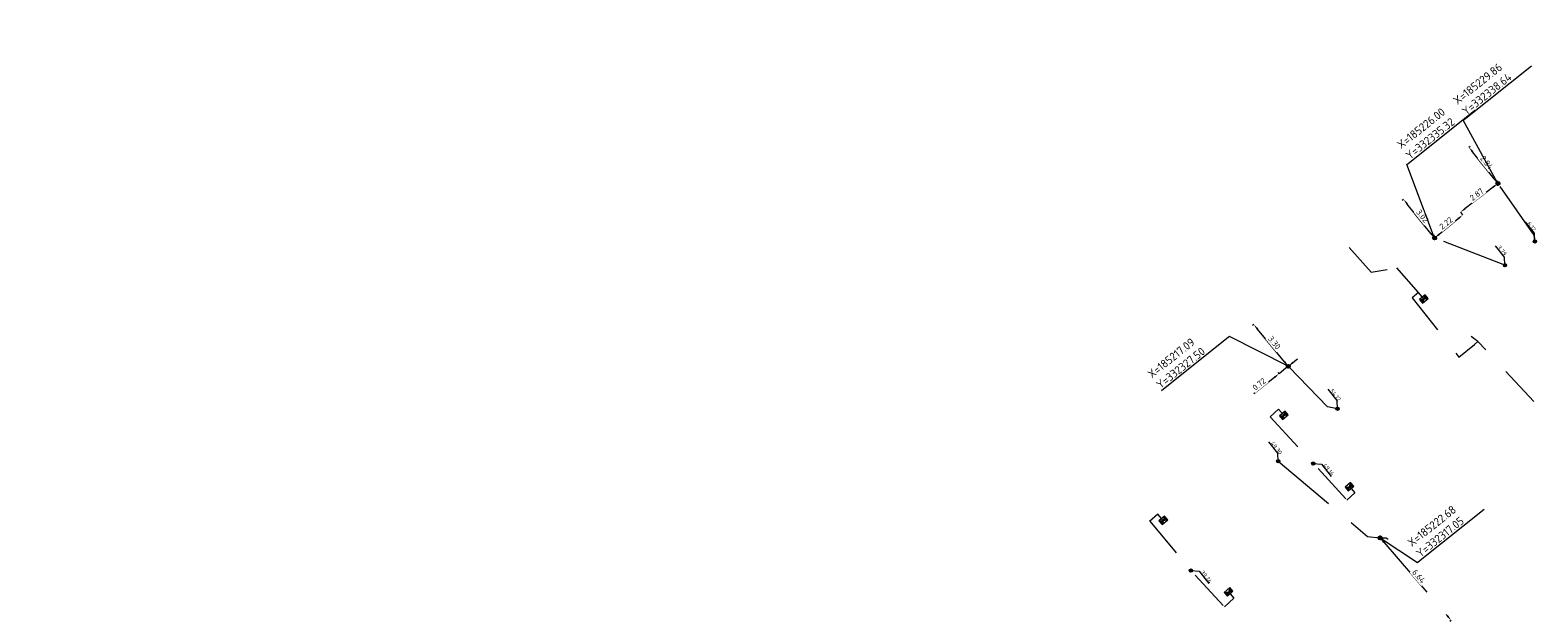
# Model space of a CAD drawing. Header units: inches. Extents: x 0 to 191500, y 0 to 342750.
# Tile 164 of 256: x 185140 to 185232, y 332312 to 332348. Entities that reach past the tile are written whole.
import ezdxf
from ezdxf import colors
from ezdxf.entities.mleader import LeaderData, LeaderLine
from ezdxf.math import Vec2, Vec3

# ---------------------------------------------------------------- set-up
doc = ezdxf.new("R2010")
doc.units = ezdxf.units.IN
doc.header["$MEASUREMENT"] = 0
for name, pattern in [('RI-GWA_HUISAANSLUITING', [23, 4, -1.8, 2.6, -1.8, 4.6, -1.8, 4.6, -1.8]), ('RI-HWA_HUISAANSLUITING', [4.8, 3, -1.8]), ('RI-HWA_KOLKAANSLUITING', [4.3, 2.5, -1.8])]:
    doc.linetypes.add(name, pattern=pattern)
doc.layers.get('0').update_dxf_attribs({"lineweight": 20})
doc.layers.get('DefPoints').update_dxf_attribs({"lineweight": 20})
for name, color, linetype, lineweight in [('ECW', 150, 'Continuous', 20), ('N-WE-RI-GWA-MAATVOERING-T25', 30, 'RI-GWA_HUISAANSLUITING', 20), ('N-WE-RI-GWA_HUISAANSLUITING_PVC_160-G', 30, 'RI-GWA_HUISAANSLUITING', 20), ('N-WE-RI-GWA_RIOOLPUT_ONTSTOPPINGSPUT-G', 30, 'Continuous', 20), ('N-WE-RI-HWA-MAATVOERING-T25', 151, 'Continuous', 20), ('N-WE-RI-HWA_HUISAANSLUITING_PVC_160-G', 150, 'RI-HWA_HUISAANSLUITING', 20), ('N-WE-RI-HWA_KOLK-S', 150, 'Continuous', 20), ('N-WE-RI-HWA_KOLKAANSLUITING_PVC_160-G', 150, 'RI-HWA_KOLKAANSLUITING', 20), ('N-WE-RI-INLAAT', 7, 'Continuous', 20), ('Tekst algemeen', 7, 'Continuous', 20)]:
    doc.layers.add(name, color=color, linetype=linetype, lineweight=lineweight)
doc.styles.add('NLCS-ISO-M100-T25', font='txt', dxfattribs={"height": 0.25})
doc.styles.add('NLCS-ISO-M200-T18', font='txt', dxfattribs={"height": 0.36})
doc.styles.add('NLCS-ISO-M200-T25', font='txt', dxfattribs={"height": 0.5})
doc.dimstyles.new('NLCS-M200-T18-PIJL_L2_H1', dxfattribs={"dimscale": 0.2, "dimtxt": 2.5, "dimasz": 1.8, "dimexe": 2, "dimexo": 2, "dimgap": 0.7, "dimtad": 1, "dimzin": 0, "dimdsep": 46, "dimtxsty": 'NLCS-ISO-M200-T18', "dimcen": 0, "dimdle": 2, "dimclrd": 256, "dimclre": 256, "dimclrt": 256, "dimadec": 1, "dimazin": 0, "dimtfac": 1, "dimtdec": 3, "dimtofl": 0, "dimtmove": 0, "dimatfit": 3, "dimfxl": 2, "dimfxlon": 1, "dimtfillclr": 256, "dimtolj": 1, "dimtzin": 0, "dimlwd": -1, "dimlwe": -1, "dimarcsym": 0})
doc.dimstyles.new('NLCS-M200-T25-OPENBOL_L0_H0', dxfattribs={"dimscale": 0.2, "dimtxt": 2.5, "dimasz": 1, "dimexe": 2, "dimexo": 0, "dimgap": 0.5, "dimtad": 1, "dimdec": 0, "dimzin": 0, "dimdsep": 46, "dimtxsty": 'NLCS-ISO-M200-T25', "dimblk": 'DOTBLANK', "dimcen": 2, "dimclrd": 256, "dimclre": 256, "dimclrt": 256, "dimadec": 0, "dimazin": 0, "dimtp": 1, "dimtm": 1, "dimtfac": 1, "dimtix": 1, "dimtofl": 0, "dimtmove": 1, "dimatfit": 3, "dimldrblk": 'DOTBLANK', "dimfxl": 1, "dimfxlon": 1, "dimtvp": 0.5, "dimtolj": 1, "dimtzin": 0, "dimlwd": -1, "dimlwe": -1, "dimarcsym": 0})
picture_1 = doc.add_image_def('image1.ecw', size_in_pixel=(220000, 285000))

# ---------------------------------------------------------------- blocks, each defined once
blk = doc.blocks.new('N-SRI-KOLK_STRAAT_450X300-SO')
h = blk.add_hatch(color=256)
h.dxf.hatch_style = 1
h.paths.add_polyline_path([(0, 0.75), (-1.125, 1.5), (-1.125, 0)])
h.paths.add_polyline_path([(1.125, 1.5), (0, 0.75), (1.125, 0)])
for p, q in [((-1.125, 0), (1.125, 1.5)), ((1.125, 0), (-1.125, 1.5))]:
    blk.add_line(p, q)
at = {"flags": 128}
blk.add_lwpolyline([(-1.125, 0), (1.125, 0), (1.125, 1.5), (-1.125, 1.5)], close=True, dxfattribs=at)
blk = doc.blocks.new('*D5114')
at = {"layer": 'DefPoints', "color": 0, "transparency": 16777216}
for p in [(185222.677, 332317.055, 65.129), (185227.018, 332312.024), (185227.018, 332312.024)]:
    blk.add_point(p, dxfattribs=at)
at = {"layer": 'N-WE-RI-GWA-MAATVOERING-T25', "transparency": 16777216}
for p, q in [((185222.601, 332316.99), (185222.601, 332316.99)), ((185222.912, 332316.782), (185226.783, 332312.297)), ((185227.018, 332312.024), (185226.942, 332311.959))]:
    blk.add_line(p, q, dxfattribs=at)
for points in [[(185222.958, 332316.822), (185222.867, 332316.743), (185222.677, 332317.055)], [(185226.828, 332312.336), (185226.737, 332312.258), (185227.018, 332312.024)]]:
    blk.add_solid(points, dxfattribs=at)
at = {"layer": 'N-WE-RI-GWA-MAATVOERING-T25', "transparency": 16777216, "insert": (185225.044, 332314.71), "char_height": 0.36, "attachment_point": 5, "rotation": 310.79204, "style": 'NLCS-ISO-M200-T18', "bg_fill": 3, "box_fill_scale": 1.25, "bg_fill_color": 256, "bg_fill_true_color": 13158600, "bg_fill_transparency": 0}
blk.add_mtext('\\A1;6.64', dxfattribs=at)
blk = doc.blocks.new('*D5154')
at = {"layer": 'DefPoints', "color": 0, "transparency": 16777216}
for p in [(185228.089, 332340.855), (185228.089, 332340.855), (185229.864, 332338.642, 65.219)]:
    blk.add_point(p, dxfattribs=at)
at = {"layer": 'N-WE-RI-GWA-MAATVOERING-T25', "transparency": 16777216}
for p, q in [((185228.089, 332340.855), (185228.167, 332340.918)), ((185229.639, 332338.923), (185228.314, 332340.574)), ((185229.942, 332338.704), (185229.942, 332338.705))]:
    blk.add_line(p, q, dxfattribs=at)
for points in [[(185228.361, 332340.612), (185228.267, 332340.537), (185228.089, 332340.855)], [(185229.686, 332338.96), (185229.592, 332338.885), (185229.864, 332338.642)]]:
    blk.add_solid(points, dxfattribs=at)
at = {"layer": 'N-WE-RI-GWA-MAATVOERING-T25', "transparency": 16777216, "insert": (185229.179, 332339.911), "char_height": 0.36, "attachment_point": 5, "rotation": 308.73718, "style": 'NLCS-ISO-M200-T18', "bg_fill": 3, "box_fill_scale": 1.25, "bg_fill_color": 256, "bg_fill_true_color": 13158600, "bg_fill_transparency": 0}
blk.add_mtext('\\A1;2.84', dxfattribs=at)
blk = doc.blocks.new('*D5155')
at = {"layer": 'DefPoints', "color": 0, "transparency": 16777216}
for p in [(185229.864, 332338.642, 65.219), (185227.583, 332336.895), (185227.583, 332336.895)]:
    blk.add_point(p, dxfattribs=at)
at = {"layer": 'N-WE-RI-GWA-MAATVOERING-T25', "transparency": 16777216}
for p, q in [((185229.578, 332338.423), (185227.869, 332337.114)), ((185229.925, 332338.563), (185229.925, 332338.563)), ((185227.583, 332336.895), (185227.644, 332336.815))]:
    blk.add_line(p, q, dxfattribs=at)
for points in [[(185229.542, 332338.471), (185229.615, 332338.375), (185229.864, 332338.642)], [(185227.833, 332337.161), (185227.906, 332337.066), (185227.583, 332336.895)]]:
    blk.add_solid(points, dxfattribs=at)
at = {"layer": 'N-WE-RI-GWA-MAATVOERING-T25', "transparency": 16777216, "insert": (185228.566, 332337.975), "char_height": 0.36, "attachment_point": 5, "rotation": 37.45989, "style": 'NLCS-ISO-M200-T18', "bg_fill": 3, "box_fill_scale": 1.25, "bg_fill_color": 256, "bg_fill_true_color": 13158600, "bg_fill_transparency": 0}
blk.add_mtext('\\A1;2.87', dxfattribs=at)
blk = doc.blocks.new('*D5156')
at = {"layer": 'N-WE-RI-GWA-MAATVOERING-T25', "transparency": 16777216}
for p, q in [((185226.282, 332335.544), (185227.445, 332336.496)), ((185227.723, 332336.724), (185227.66, 332336.801)), ((185225.94, 332335.393), (185225.94, 332335.393))]:
    blk.add_line(p, q, dxfattribs=at)
for points in [[(185227.407, 332336.542), (185227.483, 332336.449), (185227.723, 332336.724)], [(185226.244, 332335.59), (185226.32, 332335.498), (185226.003, 332335.316)]]:
    blk.add_solid(points, dxfattribs=at)
at = {"layer": 'N-WE-RI-GWA-MAATVOERING-T25', "transparency": 16777216, "insert": (185226.698, 332336.221), "char_height": 0.36, "attachment_point": 5, "rotation": 39.29254, "style": 'NLCS-ISO-M200-T18', "bg_fill": 3, "box_fill_scale": 1.25, "bg_fill_color": 256, "bg_fill_true_color": 13158600, "bg_fill_transparency": 0}
blk.add_mtext('\\A1;2.22', dxfattribs=at)
at = {"layer": 'DefPoints', "color": 0, "transparency": 16777216}
for p in [(185227.723, 332336.724), (185227.723, 332336.724), (185226.003, 332335.316, 65.476)]:
    blk.add_point(p, dxfattribs=at)
blk = doc.blocks.new('*D5157')
at = {"layer": 'DefPoints', "color": 0, "transparency": 16777216}
for p in [(185224.116, 332337.668), (185224.116, 332337.668), (185226.003, 332335.316, 65.476)]:
    blk.add_point(p, dxfattribs=at)
at = {"layer": 'N-WE-RI-GWA-MAATVOERING-T25', "transparency": 16777216}
for p, q in [((185224.116, 332337.668), (185224.038, 332337.606)), ((185225.778, 332335.597), (185224.341, 332337.387)), ((185226.081, 332335.378), (185226.081, 332335.379))]:
    blk.add_line(p, q, dxfattribs=at)
for points in [[(185224.388, 332337.425), (185224.294, 332337.35), (185224.116, 332337.668)], [(185225.825, 332335.634), (185225.731, 332335.559), (185226.003, 332335.316)]]:
    blk.add_solid(points, dxfattribs=at)
at = {"layer": 'N-WE-RI-GWA-MAATVOERING-T25', "transparency": 16777216, "insert": (185225.262, 332336.655), "char_height": 0.36, "attachment_point": 5, "rotation": 308.74052, "style": 'NLCS-ISO-M200-T18', "bg_fill": 3, "box_fill_scale": 1.25, "bg_fill_color": 256, "bg_fill_true_color": 13158600, "bg_fill_transparency": 0}
blk.add_mtext('\\A1;3.02', dxfattribs=at)
blk = doc.blocks.new('*D5158')
at = {"layer": 'DefPoints', "color": 0, "transparency": 16777216}
for p in [(185216.532, 332327.054), (185216.532, 332327.054), (185217.092, 332327.502, 65.096)]:
    blk.add_point(p, dxfattribs=at)
at = {"layer": 'N-WE-RI-GWA-MAATVOERING-T25', "transparency": 16777216}
for p, q in [((185217.373, 332327.727), (185217.654, 332327.952)), ((185216.251, 332326.829), (185214.989, 332325.818)), ((185216.532, 332327.054), (185216.47, 332327.132)), ((185217.092, 332327.502), (185216.532, 332327.054)), ((185217.03, 332327.58), (185217.029, 332327.58))]:
    blk.add_line(p, q, dxfattribs=at)
for points in [[(185217.335, 332327.774), (185217.41, 332327.68), (185217.092, 332327.502)], [(185216.214, 332326.875), (185216.289, 332326.782), (185216.532, 332327.054)]]:
    blk.add_solid(points, dxfattribs=at)
at = {"layer": 'N-WE-RI-GWA-MAATVOERING-T25', "transparency": 16777216, "insert": (185215.317, 332326.414), "char_height": 0.36, "attachment_point": 5, "rotation": 38.69258, "style": 'NLCS-ISO-M200-T18', "bg_fill": 3, "box_fill_scale": 1.25, "bg_fill_color": 256, "bg_fill_true_color": 13158600, "bg_fill_transparency": 0}
blk.add_mtext('\\A1;0.72', dxfattribs=at)
blk = doc.blocks.new('*D5159')
at = {"layer": 'DefPoints', "color": 0, "transparency": 16777216}
for p in [(185214.989, 332330.045), (185214.989, 332330.045), (185217.092, 332327.502, 65.096)]:
    blk.add_point(p, dxfattribs=at)
at = {"layer": 'N-WE-RI-GWA-MAATVOERING-T25', "transparency": 16777216}
for p, q in [((185214.989, 332330.045), (185214.912, 332329.982)), ((185216.863, 332327.779), (185215.218, 332329.768)), ((185217.169, 332327.566), (185217.169, 332327.566))]:
    blk.add_line(p, q, dxfattribs=at)
for points in [[(185215.264, 332329.806), (185215.172, 332329.73), (185214.989, 332330.045)], [(185216.909, 332327.818), (185216.816, 332327.741), (185217.092, 332327.502)]]:
    blk.add_solid(points, dxfattribs=at)
at = {"layer": 'N-WE-RI-GWA-MAATVOERING-T25', "transparency": 16777216, "insert": (185216.241, 332328.939), "char_height": 0.36, "attachment_point": 5, "rotation": 309.58813, "style": 'NLCS-ISO-M200-T18', "bg_fill": 3, "box_fill_scale": 1.25, "bg_fill_color": 256, "bg_fill_true_color": 13158600, "bg_fill_transparency": 0}
blk.add_mtext('\\A1;3.30', dxfattribs=at)
blk = doc.blocks.new('_DotBlank')
at = {"color": 0, "linetype": 'ByBlock', "lineweight": -2}
blk.add_line((-0.5, 0), (-1, 0), dxfattribs=at)
blk.add_circle((0, 0), 0.5, dxfattribs=at)
blk = doc.blocks.new('A$C2C270354')
h = blk.add_hatch(color=256)
h.dxf.hatch_style = 1
edge = h.paths.add_edge_path()
edge.add_arc((0, 0), 0.1, 0, 360)
blk.add_circle((0, 0), 0.1)

msp = doc.modelspace()

# ---------------------------------------------------------------- linework, layer by layer
at = {"layer": 'N-WE-RI-GWA-MAATVOERING-T25', "flags": 128}
for points, elevation in [([(185232.11612, 332335.10706), (185232.09241, 332335.60571), (185231.54413, 332336.29346)], -9.08728), ([(185230.29251, 332333.65894), (185230.2688, 332334.15759), (185229.72052, 332334.84534)], 65.476), ([(185220.09303, 332324.91733), (185220.06932, 332325.41598), (185219.52104, 332326.10373)], 65.096), ([(185216.48088, 332321.71926), (185216.45717, 332322.2179), (185215.90889, 332322.90565)], 65.129)]:
    msp.add_lwpolyline(points, dxfattribs=dict(at, elevation=elevation))
at = {"layer": 'N-WE-RI-GWA_HUISAANSLUITING_PVC_160-G', "flags": 128}
for points, elevation in [([(185232.11612, 332335.10706), (185232.069, 332335.489), (185229.864, 332338.642), (185229.417, 332339.136)], 65.219), ([(185230.29251, 332333.65894), (185226.003, 332335.316), (185225.196, 332335.518)], 65.476), ([(185220.09303, 332324.91733), (185219.479, 332325.028), (185217.092, 332327.502), (185215.53472, 332329.37061)], 65.096), ([(185216.48088, 332321.71926), (185221.912, 332317.14), (185222.677, 332317.055), (185223.054, 332317.064), (185223.331, 332316.835)], 65.129)]:
    msp.add_lwpolyline(points, dxfattribs=dict(at, elevation=elevation))
at = {"layer": 'N-WE-RI-HWA-MAATVOERING-T25', "flags": 128}
for points, elevation in [([(185218.614, 332321.58327), (185219.11727, 332321.5497), (185219.70606, 332320.79695)], 65.104), ([(185211.16111, 332315.06309), (185211.66438, 332315.02952), (185212.25317, 332314.27678)], 65.438)]:
    msp.add_lwpolyline(points, dxfattribs=dict(at, elevation=elevation))
at = {"layer": 'N-WE-RI-HWA_HUISAANSLUITING_PVC_160-G', "elevation": 66.078, "flags": 128}
msp.add_lwpolyline([(185220.797, 332334.744), (185222.143, 332333.238), (185223.711, 332333.505)], dxfattribs=at)
at = {"layer": 'N-WE-RI-HWA_HUISAANSLUITING_PVC_160-G', "flags": 128}
msp.add_lwpolyline([(185225.02882, 332331.99067), (185223.711, 332333.505)], dxfattribs=at)
at = {"layer": 'N-WE-RI-HWA_KOLKAANSLUITING_PVC_160-G', "flags": 128}
for points in [[(185225.02882, 332331.99067), (185224.63485, 332331.68052)], [(185225.34412, 332331.60261), (185225.02882, 332331.99067)], [(185216.49376, 332324.90044), (185215.98801, 332324.43411)], [(185216.81708, 332324.51905), (185216.49376, 332324.90044)], [(185220.81602, 332320.17276), (185221.14133, 332319.79305), (185220.66617, 332319.35538)], [(185209.47515, 332318.12087), (185209.14628, 332318.4975), (185208.64451, 332318.05902)], [(185213.45282, 332313.76167), (185213.78256, 332313.38581), (185213.20746, 332312.85043)]]:
    msp.add_lwpolyline(points, dxfattribs=at)
for points, elevation in [([(185224.63485, 332331.68052), (185227.489, 332328.055), (185228.442, 332328.828), (185228.647, 332329.014)], 65.631), ([(185234.969, 332322.205), (185228.647, 332329.014), (185228.2386, 332329.324)], 65.657), ([(185215.98801, 332324.43411), (185220.66617, 332319.35538)], 65.104), ([(185208.64708, 332318.06126), (185211.28344, 332314.91721), (185213.20746, 332312.85043)], 65.438)]:
    msp.add_lwpolyline(points, dxfattribs=dict(at, elevation=elevation))

# ---------------------------------------------------------------- block references
at = {"layer": 'N-WE-RI-HWA_KOLK-S', "xscale": 0.2, "yscale": 0.2, "zscale": 0.2}
for p, rotation in [((185225.24953, 332331.71903), 219.0943253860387), ((185216.72009, 332324.63347), 220.2893853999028), ((185220.71843, 332320.28667), 220.5876805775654), ((185209.37649, 332318.23386), 221.1269517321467), ((185213.3539, 332313.87443), 221.2599999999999)]:
    msp.add_blockref('N-SRI-KOLK_STRAAT_450X300-SO', p, dxfattribs=dict(at, rotation=rotation))
at = {"layer": 'N-WE-RI-INLAAT', "rotation": 0.06357443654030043}
for p in [(185232.11612, 332335.10706, -9.08728), (185230.29251, 332333.65894, 65.476), (185220.09303, 332324.91733, 65.096), (185216.48088, 332321.71926, 65.129), (185218.614, 332321.581, 64.951), (185211.16111, 332315.06203, 64.429)]:
    msp.add_blockref('A$C2C270354', p, dxfattribs=at)

# ---------------------------------------------------------------- texts
at = {"layer": 'N-WE-RI-GWA-MAATVOERING-T25', "style": 'NLCS-ISO-M100-T25'}
for s, p in [('6.12', (185231.6314, 332336.18398, -9.08728)), ('3.79', (185229.80779, 332334.73587, 65.476)), ('54.12', (185219.60831, 332325.99426, 65.096)), ('49.30', (185215.99616, 332322.79618, 65.129))]:
    msp.add_text(s, height=0.25, rotation=308.56, dxfattribs=at).set_placement(p)
at = {"layer": 'N-WE-RI-HWA-MAATVOERING-T25', "style": 'NLCS-ISO-M100-T25'}
for s, p in [('49.16', (185219.18418, 332321.46432, 62.608)), ('39.24', (185211.7313, 332314.94415, 62.942))]:
    msp.add_text(s, height=0.25, rotation=308.56, dxfattribs=at).set_placement(p)
at = {"layer": 'Tekst algemeen', "char_height": 0.5, "attachment_point": 7, "rotation": 38.562171, "style": 'NLCS-ISO-M200-T25'}
for s, insert in [('X=185229.86\\PY=332338.64', (185227.91907, 332342.75852)), ('X=185226.00\\PY=332335.32', (185224.49034, 332340.06464)), ('X=185217.09\\PY=332327.50', (185209.29615, 332326.0939))]:
    msp.add_mtext(s, dxfattribs=dict(at, insert=insert))

# ---------------------------------------------------------------- pictures from other files: only their frames are drawn
at = {"layer": 'ECW'}
image = msp.add_image(picture_1, insert=(180500, 328500), size_in_units=(11000, 14250), dxfattribs=at)
image.dxf.flags = 7

# ---------------------------------------------------------------- next in the draw order: dimensions: what is measured, and where the dimension line sits
at = {"layer": 'N-WE-RI-GWA-MAATVOERING-T25'}
for p1, p2, picture, middle in [((185229.864, 332338.642, 65.219), (185228.08851, 332340.85522), '*D5154', (185229.17906, 332339.91131)), ((185222.677, 332317.055, 65.129), (185227.01804, 332312.02445), '*D5114', (185225.04436, 332314.70958))]:
    dim = msp.add_aligned_dim(p1=p1, p2=p2, distance=0, dimstyle='NLCS-M200-T18-PIJL_L2_H1', override={"dimexe": 0.5, "dimgap": 0.4, "dimdle": 0.5, "dimtofl": 1, "dimtmove": 0, "dimfxl": 0, "dimtfill": 1}, dxfattribs=at)
    dim.commit()
    dim.dimension.update_dxf_attribs({"geometry": picture, "text_midpoint": middle})
dim = msp.add_linear_dim(base=(185216.53225, 332327.05367), p1=(185217.092, 332327.502, 65.096), p2=(185216.53225, 332327.05367), angle=218.6925846, dimstyle='NLCS-M200-T18-PIJL_L2_H1', override={"dimexe": 0.5, "dimgap": 0.4, "dimdle": 0.5, "dimtofl": 1, "dimfxl": 0, "dimtfill": 1}, dxfattribs=at)
dim.commit()
dim.dimension.update_dxf_attribs({"geometry": '*D5158', "text_midpoint": (185215.47967, 332326.21062), "dimtype": 161})

# ---------------------------------------------------------------- next in the draw order: linework, layer by layer
at = {"layer": 'N-WE-RI-GWA_RIOOLPUT_ONTSTOPPINGSPUT-G'}
for p, q in [((185222.76713, 332317.09833, 65.129), (185222.58687, 332317.01167, 65.129)), ((185222.63367, 332317.14513, 65.129), (185222.72033, 332316.96487, 65.129))]:
    msp.add_line(p, q, dxfattribs=at)
msp.add_circle((185222.677, 332317.055, 65.129), 0.1, dxfattribs=at)

# ---------------------------------------------------------------- next in the draw order: texts
at = {"layer": 'Tekst algemeen', "insert": (185225.13128, 332315.82609), "char_height": 0.5, "attachment_point": 7, "rotation": 38.562171, "style": 'NLCS-ISO-M200-T25'}
msp.add_mtext('X=185222.68\\PY=332317.05', dxfattribs=at)

# ---------------------------------------------------------------- next in the draw order: dimensions: what is measured, and where the dimension line sits
at = {"layer": 'N-WE-RI-GWA-MAATVOERING-T25'}
for p1, p2, picture, middle in [((185229.864, 332338.642, 65.219), (185227.58338, 332336.89455), '*D5155', (185228.56556, 332337.97466)), ((185217.092, 332327.502, 65.096), (185214.98873, 332330.04549), '*D5159', (185216.24073, 332328.93943))]:
    dim = msp.add_aligned_dim(p1=p1, p2=p2, distance=0, dimstyle='NLCS-M200-T18-PIJL_L2_H1', override={"dimexe": 0.5, "dimgap": 0.4, "dimdle": 0.5, "dimtofl": 1, "dimtmove": 0, "dimfxl": 0, "dimtfill": 1}, dxfattribs=at)
    dim.commit()
    dim.dimension.update_dxf_attribs({"geometry": picture, "text_midpoint": middle})

# ---------------------------------------------------------------- next in the draw order: leaders
at = {"layer": 'Tekst algemeen', "annotation_type": 0, "has_hookline": 1, "hookline_direction": 0, "text_width": 4.90476, "horizontal_direction": (0.781932, 0.623363, 0)}
msp.add_leader([(185222.67797, 332317.05419), (185224.95904, 332315.56089), (185225.11542, 332315.68556)], dimstyle='NLCS-M200-T25-OPENBOL_L0_H0', dxfattribs=at)

# ---------------------------------------------------------------- next in the draw order: linework, layer by layer
at = {"layer": 'N-WE-RI-GWA_RIOOLPUT_ONTSTOPPINGSPUT-G'}
for p, q in [((185229.82067, 332338.73213, 65.219), (185229.90733, 332338.55187, 65.219)), ((185229.95413, 332338.68533, 65.219), (185229.77387, 332338.59867, 65.219)), ((185217.18213, 332327.54533, 65.096), (185217.00187, 332327.45867, 65.096)), ((185217.04867, 332327.59213, 65.096), (185217.13533, 332327.41187, 65.096))]:
    msp.add_line(p, q, dxfattribs=at)
for centre in [(185229.864, 332338.642, 65.219), (185217.092, 332327.502, 65.096)]:
    msp.add_circle(centre, 0.1, dxfattribs=at)

# ---------------------------------------------------------------- next in the draw order: dimensions: what is measured, and where the dimension line sits
at = {"layer": 'N-WE-RI-GWA-MAATVOERING-T25'}
dim = msp.add_aligned_dim(p1=(185226.003, 332335.316, 65.476), p2=(185227.72324, 332336.72363), distance=0, dimstyle='NLCS-M200-T18-PIJL_L2_H1', override={"dimexe": 0.5, "dimgap": 0.4, "dimdle": 0.5, "dimtofl": 1, "dimtmove": 0, "dimfxl": 0, "dimtfill": 1}, dxfattribs=at)
dim.commit()
dim.dimension.update_dxf_attribs({"geometry": '*D5156', "text_midpoint": (185226.69847, 332336.22103)})

# ---------------------------------------------------------------- next in the draw order: leaders
at = {"layer": 'Tekst algemeen', "annotation_type": 0, "has_hookline": 1, "horizontal_direction": (0.781932, 0.623363, 0)}
for points, hookline_direction, text_width in [([(185229.864, 332338.642), (185227.74683, 332342.49332), (185227.90322, 332342.61799)], 0, 5.02381), ([(185217.092, 332327.502), (185213.50272, 332329.31953), (185213.34634, 332329.19486)], 1, 5)]:
    msp.add_leader(points, dimstyle='NLCS-M200-T25-OPENBOL_L0_H0', dxfattribs=dict(at, hookline_direction=hookline_direction, text_width=text_width))

# ---------------------------------------------------------------- next in the draw order: dimensions: what is measured, and where the dimension line sits
at = {"layer": 'N-WE-RI-GWA-MAATVOERING-T25'}
dim = msp.add_aligned_dim(p1=(185226.003, 332335.316, 65.476), p2=(185224.11586, 332337.66813), distance=0, dimstyle='NLCS-M200-T18-PIJL_L2_H1', override={"dimexe": 0.5, "dimgap": 0.4, "dimdle": 0.5, "dimtofl": 1, "dimtmove": 0, "dimfxl": 0, "dimtfill": 1}, dxfattribs=at)
dim.commit()
dim.dimension.update_dxf_attribs({"geometry": '*D5157', "text_midpoint": (185225.26223, 332336.65477)})

# ---------------------------------------------------------------- next in the draw order: linework, layer by layer
at = {"layer": 'N-WE-RI-GWA_RIOOLPUT_ONTSTOPPINGSPUT-G'}
for p, q in [((185226.09313, 332335.35933, 65.476), (185225.91287, 332335.27267, 65.476)), ((185225.95967, 332335.40613, 65.476), (185226.04633, 332335.22587, 65.476))]:
    msp.add_line(p, q, dxfattribs=at)
msp.add_circle((185226.003, 332335.316, 65.476), 0.1, dxfattribs=at)

# ---------------------------------------------------------------- next in the draw order: leaders
at = {"layer": 'Tekst algemeen', "annotation_type": 0, "has_hookline": 1, "hookline_direction": 0, "text_width": 5, "horizontal_direction": (0.781932, 0.623363, 0)}
msp.add_leader([(185226.003, 332335.316), (185224.3181, 332339.79944), (185224.47449, 332339.92411)], dimstyle='NLCS-M200-T25-OPENBOL_L0_H0', dxfattribs=at)
at = {"layer": 'Tekst algemeen'}
ml = msp.add_multileader_mtext('Standard', dxfattribs=at)
ml.set_content('Grindkoffer', color=256)
ml.set_leader_properties()
ml.build(insert=Vec2(0, 0))
ml.multileader.update_dxf_attribs({"text_right_attachment_type": 6, "dogleg_length": 0.2, "arrow_head_size": 5})
ctx = ml.context
ctx.base_point, ctx.char_height, ctx.arrow_head_size, ctx.landing_gap_size, ctx.plane_origin, ctx.plane_x_axis, ctx.plane_y_axis = Vec3(185789.34017, 332982.33236), 0.5, 5, 0.2, Vec3(185787.00548, 332984.05412), Vec3(0.99520618, 0.0977991), Vec3(-0.0977991, 0.99520618)
ctx.right_attachment = 6
notes = []
notes.append((ctx, [(0, (0, 0, 0), (0, 0), (1, 0), 1, [])]))
ctx.mtext.insert, ctx.mtext.text_direction, ctx.mtext.rotation, ctx.mtext.flow_direction = Vec3(185789.51476, 332982.60072), Vec3(0.99520618, 0.0977991), 0.09795567, 5
for ctx, leaders in notes:
    for number, flags, end, landing, length, lines in leaders:
        leader = LeaderData()
        leader.index, (leader.has_last_leader_line, leader.has_dogleg_vector, leader.attachment_direction) = number, flags
        leader.last_leader_point, leader.dogleg_vector, leader.dogleg_length = Vec3(end), Vec3(landing), length
        for number, points, colour, breaks in lines:
            line = LeaderLine()
            line.index, line.vertices, line.color, line.breaks = number, Vec3.list(points), colors.encode_raw_color(colour), breaks
            leader.lines.append(line)
        ctx.leaders.append(leader)

doc.saveas('drawing.dxf')
